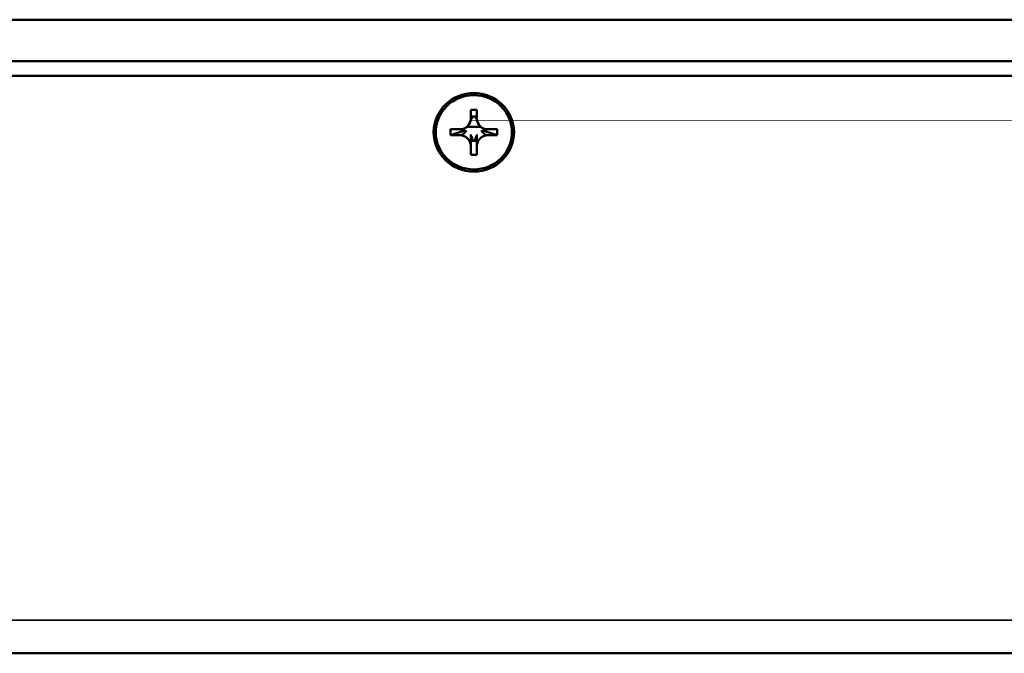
# Model space of a CAD drawing. Header units: inches. Extents: x 3.3 to 58.3, y 0.8 to 38.3.
# Tile 40 of 162: x 30.6 to 33.6, y 1 to 2.9. Entities that reach past the tile are written whole.
import ezdxf

# ---------------------------------------------------------------- set-up
doc = ezdxf.new("R2010")
doc.units = ezdxf.units.IN
doc.header["$MEASUREMENT"] = 0
doc.layers.add('Visible (ANSI)', color=7, linetype='Continuous', lineweight=50)
doc.layers.add('Visible Narrow (ANSI)', color=7, linetype='Continuous', lineweight=35)

msp = doc.modelspace()

# ---------------------------------------------------------------- linework, layer by layer
at = {"layer": 'Visible (ANSI)'}
for p, q in [((42.7141, 2.9183), (21.2641, 2.9183)), ((21.2641, 2.7961), (42.7141, 2.7961)), ((42.7141, 2.7528), (21.2641, 2.7528)), ((31.9801, 2.6257), (31.9801, 2.6525)), ((31.9801, 2.6525), (31.9981, 2.6525)), ((31.9981, 2.6525), (31.9981, 2.6257)), ((31.9777, 2.6138), (31.9801, 2.6195)), ((31.9827, 2.6259), (31.9828, 2.626)), ((31.9942, 2.6323), (31.984, 2.6323)), ((31.9954, 2.6259), (31.9954, 2.626)), ((32.0005, 2.6138), (31.9981, 2.6195)), ((31.9206, 2.5769), (31.9206, 2.5945)), ((31.9206, 2.5945), (31.9481, 2.5945)), ((31.9627, 2.5911), (31.9206, 2.5769)), ((31.9522, 2.5947), (31.9522, 2.5914)), ((32.0098, 2.6015), (31.9683, 2.6015)), ((32.0576, 2.5769), (32.0154, 2.5911)), ((32.0259, 2.5914), (32.0259, 2.5947)), ((32.0301, 2.5945), (32.0576, 2.5945)), ((32.0576, 2.5945), (32.0576, 2.5769)), ((31.9481, 2.5769), (31.9206, 2.5769)), ((31.984, 2.5604), (31.9942, 2.5604)), ((32.0576, 2.5769), (32.0301, 2.5769)), ((31.9801, 2.519), (31.9801, 2.5458)), ((31.9981, 2.5458), (31.9981, 2.519)), ((31.9981, 2.519), (31.9801, 2.519)), ((42.5881, 1.0469), (21.3901, 1.0469))]:
    msp.add_line(p, q, dxfattribs=at)
for major_axis in [(0.119, 0), (0.1125, 0)]:
    msp.add_ellipse((31.9891, 2.5857), major_axis=major_axis, ratio=0.97437, dxfattribs=at)
for centre, major_axis, ratio, start_param, end_param in [((31.9481, 2.6257), (0.032, 0), 0.97437, 4.712389, 6.283185), ((31.9481, 2.6319), (0.0359, 0), 0.643422, 6.006952, 6.299729), ((32.0301, 2.6319), (-0.0359, 0), 0.643422, 6.266642, 6.559418), ((32.0301, 2.6257), (-0.032, 0), 0.97437, 0, 1.570796), ((31.9528, 2.5566), (0.0288, 0.0309), 0.710048, 0.644285, 0.937062), ((32.0253, 2.5566), (-0.0288, 0.0309), 0.710048, 5.346124, 5.6389), ((31.9481, 2.5458), (0.032, 0), 0.97437, 0, 1.570796), ((31.9481, 2.5612), (0, 0.0475), 0.756302, 4.695846, 4.988622), ((32.0301, 2.5612), (0, -0.0475), 0.756302, 4.436156, 4.728932), ((32.0301, 2.5458), (-0.032, 0), 0.97437, 4.712389, 6.283185)]:
    msp.add_ellipse(centre, major_axis=major_axis, ratio=ratio, start_param=start_param, end_param=end_param, dxfattribs=at)
for points, weights in [([(31.9801, 2.6195), (31.9801, 2.6195), (31.9801, 2.6257)], [1.01892842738, 1.02955781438, 1]), ([(31.9981, 2.6257), (31.9981, 2.6195), (31.9981, 2.6195)], [1, 1.02955781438, 1.01892842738]), ([(31.9676, 2.5911), (31.9571, 2.5769), (31.9481, 2.5769)], [1.00127193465, 1.04283418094, 1]), ([(32.0301, 2.5769), (32.0211, 2.5769), (32.0105, 2.5911)], [1, 1.04283418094, 1.00127193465]), ([(31.9801, 2.5458), (31.9801, 2.5545), (31.9801, 2.579)], [1, 1.04283418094, 1.00127193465]), ([(31.9981, 2.579), (31.9981, 2.5545), (31.9981, 2.5458)], [1.00127193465, 1.04283418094, 1])]:
    msp.add_rational_spline(points, weights, degree=2, dxfattribs=at)
for points in [[(31.9522, 2.5914), (31.9527, 2.5931), (31.9532, 2.5949)], [(32.0259, 2.5914), (32.0254, 2.5931), (32.0249, 2.5949)], [(31.984, 2.5604), (31.9846, 2.5628), (31.9852, 2.5653)], [(31.9942, 2.5604), (31.9936, 2.5628), (31.993, 2.5653)]]:
    msp.add_open_spline(points, degree=2, dxfattribs=at)
at = {"layer": 'Visible Narrow (ANSI)'}
msp.add_line((42.5881, 1.1446), (21.3901, 1.1446), dxfattribs=at)

doc.saveas('drawing.dxf')
